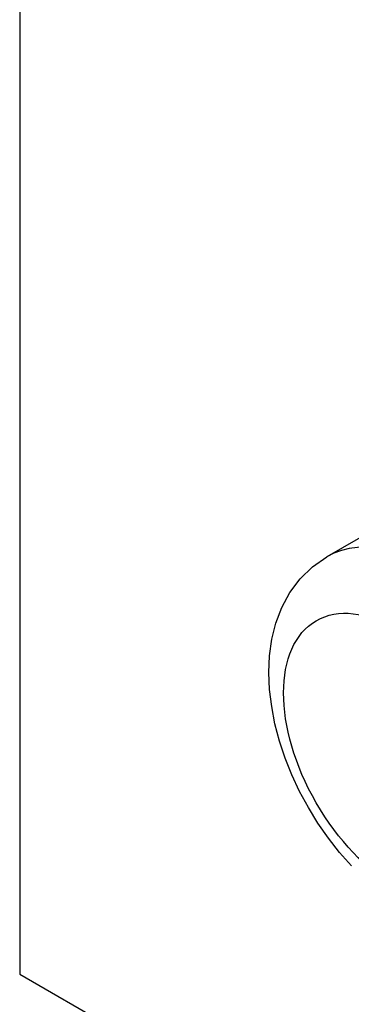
# Model space of a CAD drawing. Header units: inches. Extents: x 0 to 192, y -11 to 125.
# Tile 51 of 66: x 164.444 to 164.652, y 70.287 to 70.907. Entities that reach past the tile are written whole.
import ezdxf

# ---------------------------------------------------------------- set-up
doc = ezdxf.new("R2010")
doc.units = ezdxf.units.IN
doc.header["$LTSCALE"] = 11.537764
doc.header["$MEASUREMENT"] = 0
doc.layers.add('Visible Edges(ANSI)', color=7, linetype='Continuous', lineweight=25)
doc.layers.add('Visible Tangent Edges(ANSI)', color=7, linetype='Continuous', lineweight=25)

msp = doc.modelspace()

# ---------------------------------------------------------------- linework, layer by layer
at = {"layer": 'Visible Edges(ANSI)'}
msp.add_line((164.67018, 70.58763), (164.63678, 70.56835), dxfattribs=at)
at = {"layer": 'Visible Edges(ANSI)', "flags": 128}
msp.add_lwpolyline([(164.65246, 70.37386), (164.64494, 70.38231), (164.63787, 70.39128), (164.6313, 70.40071), (164.62525, 70.41053), (164.61977, 70.42068), (164.61489, 70.4311), (164.61065, 70.4417), (164.6071, 70.45244), (164.60425, 70.46325), (164.60217, 70.47407), (164.60088, 70.48486), (164.60043, 70.49557), (164.6009, 70.50614), (164.60235, 70.51654), (164.60488, 70.5267), (164.6086, 70.53654), (164.61361, 70.54586), (164.62001, 70.55448), (164.62779, 70.56208), (164.63678, 70.56835)], dxfattribs=at)
at = {"layer": 'Visible Tangent Edges(ANSI)'}
for p, q in [((164.44357, 75.38491), (164.44357, 70.30564)), ((164.44357, 70.30564), (168.84235, 67.766))]:
    msp.add_line(p, q, dxfattribs=at)
msp.add_ellipse((164.70223, 70.45498), major_axis=(0.06545, -0.11337), ratio=0.57735, start_param=0, end_param=3.141593, dxfattribs=at)
msp.add_ellipse((164.67996, 70.44212), major_axis=(0.0497, -0.08609), ratio=0.57735, dxfattribs=at)

doc.saveas('drawing.dxf')
